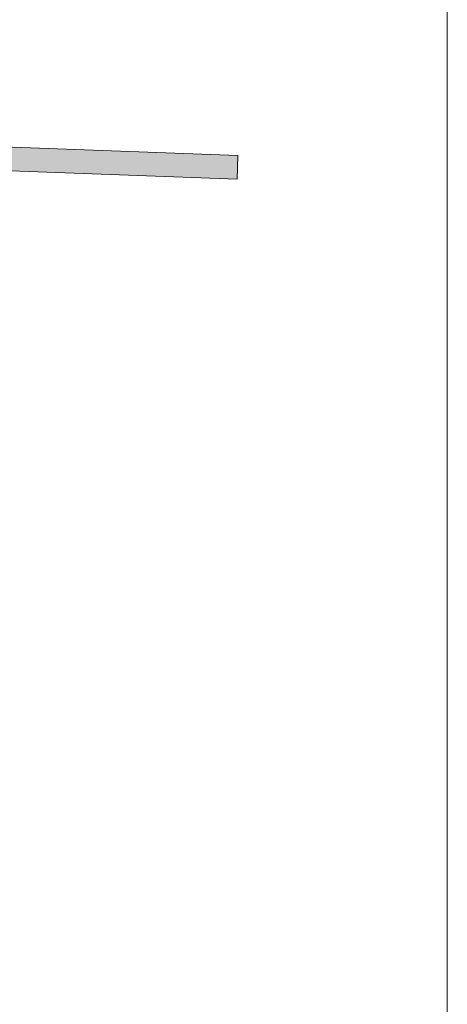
# Model space of a CAD drawing. Header units: centimetres. Extents: x -1436 to 1974, y -887 to 4352.
# Tile 104 of 105: x 1192 to 1974, y 1638 to 3441. Entities that reach past the tile are written whole.
import ezdxf

# ---------------------------------------------------------------- set-up
doc = ezdxf.new("R2010")
doc.units = ezdxf.units.CM
doc.header["$MEASUREMENT"] = 0
doc.layers.add('131-Z Drogi', color=7, linetype='Continuous')
doc.layers.add('420-K Ściany', color=7, linetype='Continuous')
doc.layers.add('131-Z Drogi_Nr_pióra__12', color=7, linetype='Continuous', lineweight=13)
doc.layers.add('420-K Ściany_Nr_pióra__27', color=7, linetype='Continuous', lineweight=20)

# ---------------------------------------------------------------- blocks, each defined once
blk = doc.blocks.new('Strop_1_1', base_point=(-767, -887.3))
at = {"layer": '131-Z Drogi_Nr_pióra__12', "color": 7, "linetype": 'Continuous', "lineweight": 13, "flags": 128}
blk.add_lwpolyline([(-767, -887.3), (1974.1, -887.3), (1974.1, 4042.6), (-767, 4042.6)], close=True, dxfattribs=at)
blk = doc.blocks.new('Ściana_9_1', base_point=(1589.7, 3148.8))
at = {"layer": '420-K Ściany', "linetype": 'Continuous', "lineweight": 0, "true_color": 0x000000}
for points in [[(756.5, 3222.4), (756.5, 3179.4), (799.5, 3220.9)], [(799.5, 3220.9), (756.5, 3179.4), (799.5, 3177.8)], [(799.5, 3177.8), (1589.7, 3148.8), (1591.2, 3191.7), (799.5, 3220.9)]]:
    blk.add_hatch(color=18, dxfattribs=at).paths.add_polyline_path(points)
at = {"layer": '420-K Ściany_Nr_pióra__27', "color": 7, "linetype": 'Continuous', "lineweight": 20, "flags": 128}
for points in [[(756.5, 3179.4), (756.5, 3222.4)], [(1591.2, 3191.7), (799.5, 3220.9)], [(1589.7, 3148.8), (1591.2, 3191.7)], [(756.5, 3179.4), (849.8, 3176)], [(892.8, 3174.4), (1589.7, 3148.8)]]:
    blk.add_lwpolyline(points, dxfattribs=at)

msp = doc.modelspace()

# ---------------------------------------------------------------- block references
at = {"layer": '131-Z Drogi', "color": 7, "linetype": 'Continuous', "lineweight": 13}
msp.add_blockref('Strop_1_1', (-767, -887.3), dxfattribs=at)
at = {"layer": '420-K Ściany', "color": 7, "lineweight": 20}
msp.add_blockref('Ściana_9_1', (1589.7, 3148.8), dxfattribs=at)

doc.saveas('drawing.dxf')
